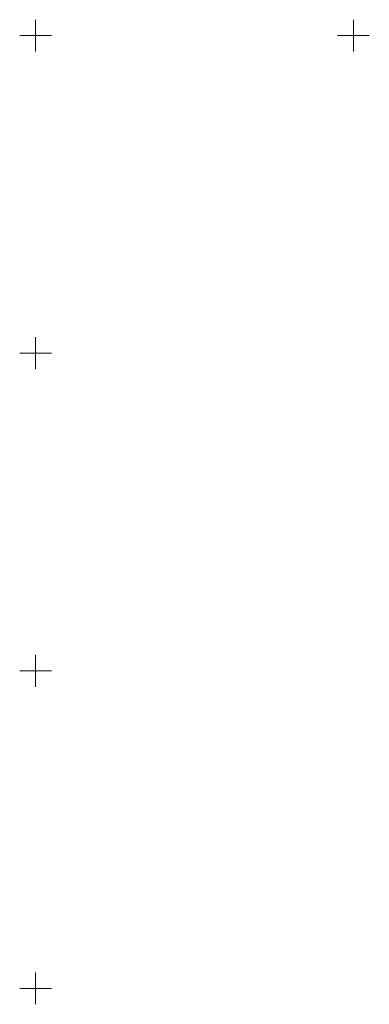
# Model space of a CAD drawing. Extents: x 6456700 to 6518119, y 5963420 to 5980059.
# Tile 184 of 256: x 6512566 to 6512621, y 5966097 to 5966252. Entities that reach past the tile are written whole.
import ezdxf

# ---------------------------------------------------------------- set-up
doc = ezdxf.new("R2010")
doc.units = 0
doc.header["$MEASUREMENT"] = 0
doc.layers.get('0').update_dxf_attribs({"color": 2, "linetype": 'CONTINUOUS', "lineweight": 5})
doc.layers.add('siatka_krzyrzy', color=7, linetype='CONTINUOUS', lineweight=18)

# ---------------------------------------------------------------- blocks, each defined once
blk = doc.blocks.new('mdcp_nowa')
at = {"layer": 'siatka_krzyrzy', "linetype": 'Continuous', "lineweight": 18, "flags": 128}
for points in [[(6495300, 5982697.5), (6495300, 5982702.5)], [(6495350, 5982697.5), (6495350, 5982702.5)], [(6495297.5, 5982700), (6495302.5, 5982700)], [(6495347.5, 5982700), (6495352.5, 5982700)], [(6495300, 5982647.5), (6495300, 5982652.5)], [(6495297.5, 5982650), (6495302.5, 5982650)], [(6495300, 5982597.5), (6495300, 5982602.5)], [(6495297.5, 5982600), (6495302.5, 5982600)], [(6495300, 5982547.5), (6495300, 5982552.5)], [(6495297.5, 5982550), (6495302.5, 5982550)]]:
    blk.add_lwpolyline(points, dxfattribs=at)

msp = doc.modelspace()

# ---------------------------------------------------------------- block references
at = {"linetype": 'ByBlock'}
msp.add_blockref('mdcp_nowa', (17268.786, -16450.998), dxfattribs=at)

doc.saveas('drawing.dxf')
